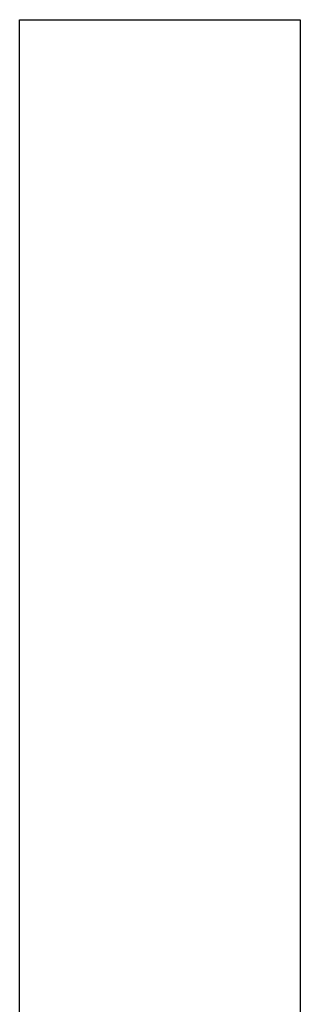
# Model space of a CAD drawing. Extents: x -55 to 3310, y -427 to 1727.
# Tile 21 of 79: x 999.094 to 999.628, y 530.692 to 532.566. Entities that reach past the tile are written whole.
import ezdxf

# ---------------------------------------------------------------- set-up
doc = ezdxf.new("R2010")
doc.units = 0
doc.linetypes.add('DURCHGEHEND', pattern=[0])
doc.layers.add('KF_PASSIO_SUB_15_FRONT', color=7, linetype='DURCHGEHEND')

# ---------------------------------------------------------------- blocks, each defined once
blk = doc.blocks.new('KF_PASSIO_SUB_15_FRONT')
at = {"layer": 'KF_PASSIO_SUB_15_FRONT'}
for p, q in [((-231.1895, -391.672), (-231.1895, -389.1971)), ((-231.1895, -389.1971), (-230.6552, -389.1971)), ((-231.1895, -389.1971), (-230.6552, -389.1971)), ((-231.1895, -391.672), (-231.1895, -389.1971)), ((-230.6552, -389.1971), (-230.6552, -391.7492)), ((-230.6552, -389.1971), (-230.6552, -391.7492))]:
    blk.add_line(p, q, dxfattribs=at)

msp = doc.modelspace()

# ---------------------------------------------------------------- block references
at = {"layer": 'KF_PASSIO_SUB_15_FRONT'}
msp.add_blockref('KF_PASSIO_SUB_15_FRONT', (1230.2834, 921.7627), dxfattribs=at)

doc.saveas('drawing.dxf')
